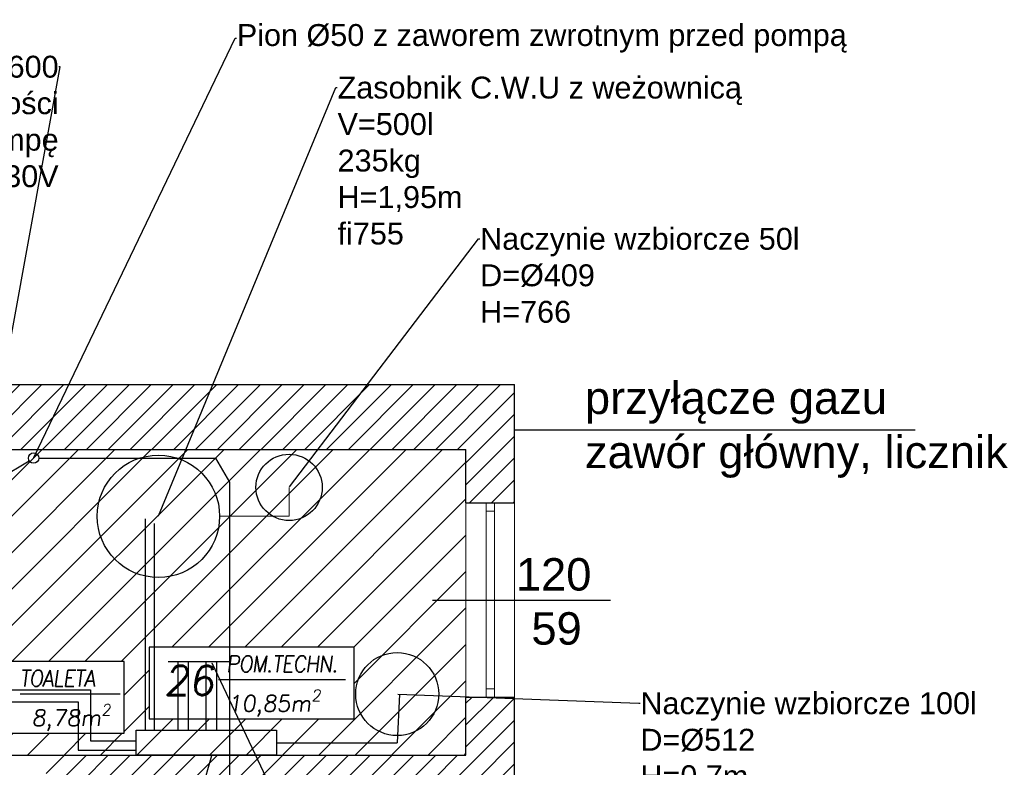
# Model space of a CAD drawing. Header units: millimetres. Extents: x -486876 to 553054, y -140324 to 834178.
# Tile 33 of 155: x -159832 to -153759, y 81585 to 86195. Entities that reach past the tile are written whole.
import ezdxf
from ezdxf import colors
from ezdxf.entities.mleader import LeaderData, LeaderLine
from ezdxf.enums import TextEntityAlignment as Align
from ezdxf.lldxf.tags import DXFTag
from ezdxf.math import Vec2, Vec3

# ---------------------------------------------------------------- set-up
doc = ezdxf.new("R2010")
doc.units = ezdxf.units.MM
doc.linetypes.add('DASH2', pattern=[0.75, 0.5, -0.25])
for name, color, linetype, lineweight in [('_XREF', 252, 'DASH2', 13), ('IS_OPIS', 7, 'Continuous', 25), ('IS_PLB_ZW', 5, 'Continuous', 20), ('XREF$0$okna', 8, 'Continuous', 20), ('XREF$0$ściana nośna', 8, 'Continuous', 30)]:
    doc.layers.add(name, color=color, linetype=linetype, lineweight=lineweight)
for name, color, linetype in [('IS_PLB_SKROPLINY', 32, 'SP_SKROP'), ('XREF$0$DRZWI', 8, 'Continuous'), ('XREF$0$OPIS', 8, 'Continuous'), ('XREF$0$WYMIARY', 9, 'Continuous'), ('XREF$0$WYPEŁNIENIA', 8, 'Continuous')]:
    doc.layers.add(name, color=color, linetype=linetype)
doc.layers.add('IS_Rozdzielacze_Powrót', color=5, linetype='DASH', true_color=0x0000ff)
doc.layers.add('IS_Rozdzielacze_Zasilanie', color=1, linetype='SOLID', true_color=0xff0000)
doc.styles.add('SANPROJEKT', font='arial.ttf', dxfattribs={"height": 200})
doc.styles.add('XREF$0$APLUS', font='arial.ttf', dxfattribs={"width": 0.6})
doc.styles.add('XREF$0$Standard', font='arial.ttf')
tags = doc.linetypes.add('DASH', pattern=[15, 10, -5]).pattern_tags.tags
tags[6:7] = [DXFTag(74, 4), DXFTag(75, 0), DXFTag(340, '0'), DXFTag(46, 0.0), DXFTag(50, 0.0), DXFTag(44, 0.0), DXFTag(45, 0.0)]
tags[4:5] = [DXFTag(74, 4), DXFTag(75, 0), DXFTag(340, '0'), DXFTag(46, 0.0), DXFTag(50, 0.0), DXFTag(44, 0.0), DXFTag(45, 0.0)]
tags = doc.linetypes.add('SOLID', pattern=[10, 10, 0]).pattern_tags.tags
tags[6:7] = [DXFTag(74, 4), DXFTag(75, 0), DXFTag(340, '0'), DXFTag(46, 0.0), DXFTag(50, 0.0), DXFTag(44, 0.0), DXFTag(45, 0.0)]
tags[4:5] = [DXFTag(74, 4), DXFTag(75, 0), DXFTag(340, '0'), DXFTag(46, 0.0), DXFTag(50, 0.0), DXFTag(44, 0.0), DXFTag(45, 0.0)]
doc.linetypes.add('SP_SKROP', pattern='A,100,-30,[133,ltypeshp.shx,S=30,R=0,X=-30,Y=0],-30,30', length=190)
pattern_1 = [(45, (-52999.899, 13162.694), (-6.7351921, 6.7351921), [])]

# ---------------------------------------------------------------- blocks, each defined once
blk = doc.blocks.new('XREF')
at = {"layer": 'XREF$0$WYPEŁNIENIA'}
h = blk.add_hatch(dxfattribs=at)
h.set_pattern_fill('ANSI31', color=256, scale=3)
h.set_pattern_definition(pattern_1)
h.paths.add_polyline_path([(3567.22, 11289.37), (3507.62, 11289.37), (3507.62, 11249.37), (3567.22, 11249.37)])
h.paths.add_polyline_path([(3507.62, 11289.37), (3302.26, 11289.37), (3302.26, 11249.37), (3507.62, 11249.37)])
h.paths.add_polyline_path([(3796.56, 11289.37), (3567.22, 11289.37), (3567.22, 11249.37), (3766.56, 11249.37), (3766.56, 11216.34), (3796.56, 11216.34)])
h = blk.add_hatch(dxfattribs=at)
h.set_pattern_fill('ANSI31', color=256, scale=5)
h.set_pattern_definition([(45, (-28088.064, -1137.435), (-11.22532, 11.22532), [])])
h.paths.add_polyline_path([(3507.62, 11249.37), (3302.26, 11249.37), (3291.28, 11249.37, -0.340372), (3215.64, 11191.14), (3215.64, 11185.59), (3212.85, 11185.59), (3212.85, 11249.37), (3207.26, 11249.37), (3201.56, 11249.37), (3201.56, 11060.83), (3456.22, 11060.83), (3456.22, 11074.33), (3456.22, 11118.49), (3507.62, 11118.49)])
h.paths.add_polyline_path([(3766.56, 11249.37), (3507.62, 11249.37), (3507.62, 11118.49), (3555.71, 11118.49), (3555.71, 11074.33), (3507.62, 11074.33), (3507.62, 11060.83), (3766.56, 11060.83), (3766.56, 11096.65), (3766.56, 11216.34)])
h.paths.add_polyline_path([(3571.08, 11127.38), (3697.5, 11127.38), (3697.5, 11083.21), (3571.08, 11083.21)], flags=16)
h.paths.add_polyline_path([(3507.62, 11074.33), (3456.22, 11074.33), (3456.22, 11060.83), (3507.62, 11060.83)], flags=17)
h.paths.add_polyline_path([(3575.22, 11093.38), (3613.36, 11093.38), (3617.14, 11120.3), (3579, 11120.3)], flags=8)
h.paths.add_polyline_path([(3615.95, 11109.61), (3693.87, 11109.61), (3695.97, 11124.56), (3618.05, 11124.56)], flags=8)
h.paths.add_polyline_path([(3615.46, 11086.76), (3678.55, 11086.76), (3681.36, 11106.78), (3618.27, 11106.78)], flags=8)
h = blk.add_hatch(dxfattribs=at)
h.set_pattern_fill('ANSI31', color=256, scale=3)
h.set_pattern_definition(pattern_1)
h.paths.add_polyline_path([(3536.35, 10935.51), (3530.35, 10935.51), (3530.35, 10801.78), (3536.35, 10801.78)])
h.paths.add_polyline_path([(3536.35, 11045.83), (3530.35, 11045.83), (3530.35, 10945.96), (3533.62, 10945.96), (3536.35, 10945.96)], flags=17)
h.paths.add_polyline_path([(3796.56, 11096.65), (3766.56, 11096.65), (3766.56, 11060.83), (3507.62, 11060.83), (3507.62, 11045.83), (3526.56, 11045.83), (3626.56, 11045.83), (3626.56, 10935.51), (3636.56, 10935.51), (3636.56, 11045.83), (3766.56, 11045.83), (3796.56, 11045.83)])
edge = h.paths.add_edge_path()
edge.add_arc((3779.04, 10935.86), 93.67, 192.13432, 192.88878, ccw=False)
edge.add_line((3687.46, 10916.17), (3684.53, 10916.17))
edge.add_line((3684.53, 10916.17), (3684.53, 10926.14))
edge.add_line((3684.53, 10926.14), (3636.56, 10926.14))
edge.add_line((3636.56, 10926.14), (3636.56, 10935.51))
edge.add_line((3636.56, 10935.51), (3626.56, 10935.51))
edge.add_line((3626.56, 10935.51), (3626.56, 10926.14))
edge.add_line((3626.56, 10926.14), (3626.56, 10916.14))
edge.add_line((3626.56, 10916.14), (3626.56, 10891.78))
edge.add_line((3626.56, 10891.78), (3687.73, 10891.78))
edge.add_line((3687.73, 10891.78), (3687.73, 10914.97))
h.paths.add_polyline_path([(3647.75, 10901.56), (3633.75, 10901.56), (3633.75, 10915.56), (3647.75, 10915.56)], flags=16)
h.paths.add_polyline_path([(3796.56, 10926.14), (3766.56, 10926.14), (3766.56, 10872.13), (3796.56, 10872.13)])
h.paths.add_polyline_path([(3796.56, 10818.23), (3766.56, 10818.23), (3766.56, 10801.78), (3747.83, 10801.78), (3747.83, 10786.78), (3766.56, 10786.78), (3766.56, 10776.78), (3796.56, 10776.78)])
h.paths.add_polyline_path([(3747.83, 10801.78), (3680.36, 10801.78), (3680.36, 10786.78), (3747.83, 10786.78)])
h.paths.add_polyline_path([(3406.41, 10801.78), (3376.56, 10801.78), (3376.56, 10889.68), (3446.15, 10889.68), (3446.56, 10916.14), (3446.56, 10926.14), (3446.56, 10935.51), (3441.16, 10935.51), (3441.16, 10923.53), (3427.16, 10923.53), (3427.16, 10935.51), (3409.73, 10935.51), (3409.73, 10923.53), (3395.73, 10923.53), (3395.73, 10935.51), (3378.3, 10935.51), (3378.3, 10923.53), (3364.3, 10923.53), (3364.3, 10935.51), (3337.08, 10935.51), (3337.08, 10926.14), (3301.56, 10926.14), (3301.56, 10920.14), (3301.56, 10916.14), (3337.08, 10916.14), (3337.08, 10889.68), (3361.56, 10889.68), (3361.56, 10801.78), (3189.06, 10801.78), (3176.56, 10801.78), (3176.56, 10766.78), (3201.56, 10766.78), (3201.56, 10786.78), (3406.41, 10786.78)])
h.paths.add_polyline_path([(3214.49, 10923.14), (3214.49, 10926.14), (3201.56, 10926.14), (3201.56, 10935.51), (3176.56, 10935.51), (3176.56, 10901.78), (3201.56, 10901.78), (3201.56, 10916.14), (3214.49, 10916.14)], flags=17)
h.paths.add_polyline_path([(3176.56, 10801.78), (3006.73, 10801.78), (3006.73, 10789.78), (3176.56, 10789.78)])
h.paths.add_polyline_path([(2906.73, 10801.78), (2815.34, 10801.78), (2815.34, 10789.78), (2894.64, 10789.78), (2904.95, 10789.78)])
h.paths.add_polyline_path([(2896.56, 10935.51), (2871.56, 10935.51), (2871.56, 10801.78), (2896.56, 10801.78)])
h.paths.add_polyline_path([(2892.75, 10828.64), (2910.53, 10828.64), (2910.53, 10842.14), (2892.75, 10842.14)])
at = {"layer": 'XREF$0$okna'}
for p, q in [((3766.56, 11096.65), (3766.56, 11216.34)), ((3796.56, 11096.65), (3796.56, 11216.34)), ((3779.06, 11101.65), (3779.06, 11211.34)), ((3784.06, 11101.65), (3784.06, 11211.34))]:
    blk.add_line(p, q, dxfattribs=at)
for points in [[(3784.06, 11211.34), (3779.06, 11211.34), (3779.06, 11216.34), (3784.06, 11216.34)], [(3784.06, 11096.65), (3779.06, 11096.65), (3779.06, 11101.65), (3784.06, 11101.65)]]:
    blk.add_lwpolyline(points, close=True, dxfattribs=at)
at = {"layer": 'XREF$0$OPIS'}
for p, q in [((3745.84, 11156.49), (3855.73, 11156.49)), ((3613.93, 11107.46), (3692.31, 11107.46)), ((3491.61, 11098.58), (3553.23, 11098.58))]:
    blk.add_line(p, q, dxfattribs=at)
for points in [[(3697.5, 11127.38), (3571.08, 11127.38), (3571.08, 11083.21), (3697.5, 11083.21)], [(3555.71, 11118.49), (3456.22, 11118.49), (3456.22, 11074.33), (3555.71, 11074.33)]]:
    blk.add_lwpolyline(points, close=True, dxfattribs=at)
at = {"layer": 'XREF$0$WYMIARY'}
blk.add_line((4043.59, 11261.16), (3796.56, 11261.16), dxfattribs=at)
at = {"layer": 'XREF$0$ściana nośna'}
for p, q in [((3302.26, 11289.37), (3796.56, 11289.37)), ((3796.56, 11216.34), (3796.56, 11289.37)), ((3302.26, 11249.37), (3766.56, 11249.37)), ((3766.56, 11216.34), (3766.56, 11249.37)), ((3766.56, 11216.34), (3796.56, 11216.34)), ((3766.56, 11060.83), (3766.56, 11096.65)), ((3766.56, 11096.65), (3796.56, 11096.65)), ((3796.56, 11045.83), (3796.56, 11096.65)), ((3201.56, 11060.83), (3766.56, 11060.83))]:
    blk.add_line(p, q, dxfattribs=at)
at = {"style": 'XREF$0$APLUS'}
blk.add_attdef('165', text='', height=12.94, rotation=90, dxfattribs=at).set_placement((5850.28, 4086.91), align=Align.TOP_CENTER)
blk.add_attdef('70', text='', height=12.94, rotation=90, dxfattribs=at).set_placement((5846.74, 4087.03), align=Align.BOTTOM_CENTER)
at = {"layer": 'XREF$0$DRZWI', "style": 'XREF$0$APLUS'}
for tag, height, p in [('90', 10.59, (3968.05, 17970.78)), ('90', 10.59, (4273.69, 17907.63)), ('90', 10.59, (4647.11, 17907.63)), ('90', 10.59, (4995.74, 17907.63)), ('90', 10.59, (5345.01, 17907.63)), ('90', 8.24, (3625.86, 17450.53)), ('90', 8.24, (4282.58, 17436.64)), ('90', 8.24, (4577.82, 17436.64)), ('90', 8.24, (5003.12, 17436.64)), ('90', 8.24, (5300.95, 17436.64)), ('90', 8.24, (5625.63, 17350.96)), ('110', 12.94, (3772.73, 10725.01)), ('100', 12.94, (3763.85, 10003.38)), ('90', 10.59, (3383.41, 9921.97)), ('83', 10.59, (4118.73, 4184.03))]:
    blk.add_attdef(tag, text='', height=height, dxfattribs=at).set_placement(p, align=Align.BOTTOM_CENTER)
for tag, height, p in [('200', 10.59, (3967.95, 17967.89)), ('200', 10.59, (4273.59, 17904.74)), ('200', 10.59, (4647.01, 17904.74)), ('200', 10.59, (4995.64, 17904.74)), ('200', 10.59, (5344.91, 17904.74)), ('200', 8.24, (3625.86, 17448.28)), ('200', 8.24, (4282.58, 17434.39)), ('200', 8.24, (4577.82, 17434.39)), ('200', 8.24, (5003.12, 17434.39)), ('200', 8.24, (5300.95, 17434.39)), ('200', 8.24, (5625.63, 17348.71)), ('210', 12.94, (3772.6, 10721.48)), ('200', 12.94, (3763.85, 9999.84)), ('200', 10.59, (3383.31, 9919.08)), ('178', 10.59, (4118.62, 4181.14))]:
    blk.add_attdef(tag, text='', height=height, dxfattribs=at).set_placement(p, align=Align.TOP_CENTER)
for tag, height, p in [('205', 10.59, (4204.92, 17787.31)), ('210', 10.59, (5722.65, 17787.31)), ('210', 12.94, (4044.07, 17776.19)), ('210', 12.94, (4602.86, 17776.83)), ('210', 12.94, (4951.5, 17776.83)), ('210', 12.94, (5300.98, 17776.83)), ('210', 12.94, (3579.16, 17557.04)), ('210', 12.94, (3935.88, 17557.04)), ('210', 12.94, (4219.13, 17557.04)), ('210', 12.94, (4633.7, 17557.04)), ('210', 12.94, (4958.43, 17557.04)), ('210', 12.94, (5356.84, 17557.04)), ('210', 12.94, (5615.9, 17557.04)), ('200', 11.76, (4716.1, 10187.15)), ('200', 11.76, (4936.97, 10128.95)), ('200', 11.76, (5363.02, 10117.1)), ('210', 13.53, (3475.75, 9987.9)), ('170', 11.76, (4209.38, 4035.73))]:
    blk.add_attdef(tag, text='', height=height, rotation=90, dxfattribs=at).set_placement(p, align=Align.TOP_CENTER)
for tag, height, p in [('100', 10.59, (5719.75, 17787.41)), ('100', 12.94, (4040.53, 17776.32)), ('96', 10.59, (4202.03, 17787.41)), ('100', 12.94, (4599.33, 17776.96)), ('100', 12.94, (4947.96, 17776.96)), ('100', 12.94, (5297.45, 17776.96)), ('100', 12.94, (3575.63, 17557.16)), ('100', 12.94, (3932.34, 17557.16)), ('100', 12.94, (4215.59, 17557.16)), ('100', 12.94, (4630.17, 17557.16)), ('100', 12.94, (4954.89, 17557.16)), ('100', 12.94, (5353.3, 17557.16)), ('100', 12.94, (5612.36, 17557.16)), ('90', 11.76, (4712.89, 10187.26)), ('90', 11.76, (4933.75, 10129.07)), ('90', 11.76, (5359.81, 10117.21)), ('120', 13.53, (3472.06, 9987.9)), ('90', 11.76, (4206.17, 4035.84))]:
    blk.add_attdef(tag, text='', height=height, rotation=90, dxfattribs=at).set_placement(p, align=Align.BOTTOM_CENTER)
at = {"layer": 'XREF$0$OPIS', "attachment_point": 1, "style": 'XREF$0$Standard'}
for s, width, gutter_width, insert, char_height in [('przyłącze gazu\\Pzawór główny, licznik gazu', 442.9285, 12.5, (3839.93, 11291.18), 20), ('\\pxqc;120\\P\\pqr;59', 34.6776, 12.5, (3803.3, 11182.31), 20), ('\\A1;{\\Fromans|c238;\\Q8;\\W0.9;\\T0.95;POM.TECHN.}', 99.6382, 1, (3618.8, 11122.09), 10), ('\\A1;{\\Fromans|c238;\\Q8;26}', 79.0239, 1, (3580.34, 11115.84), 18), ('\\A1;{\\Fromans|c238;\\Q8;\\W0.9;\\T0.95;TOALETA}', 79.0239, 1, (3491.28, 11113.2), 10), ('\\A1;{\\Fromans|c238;\\Q8;10,85m\\H0.7x;\\S2^ ;}', 79.0239, 1, (3619.71, 11101.14), 10), ('\\A1;{\\Fromans|c238;\\Q8;8,78m\\H0.7x;\\S2^ ;}', 79.0239, 1, (3498.71, 11092.26), 10)]:
    blk.add_mtext_dynamic_manual_height_columns(s, width=width, gutter_width=gutter_width, heights=[0], dxfattribs=dict(at, insert=insert, char_height=char_height))

msp = doc.modelspace()

# ---------------------------------------------------------------- linework, layer by layer
msp.add_line((-158916.95074, 82236.74393), (-158536.28084, 82236.74393))
msp.add_lwpolyline([(-159114.108, 81660.14122), (-159114.108, 81813.34848), (-158248.02554, 81813.34848), (-158248.02554, 81660.14122)], close=True)
for centre, radius in [((-158976.29159, 83132.75508), 377.5), ((-158170.08533, 83311.46097), 204.5), ((-157503.40925, 82036.74485), 256)]:
    msp.add_circle(centre, radius)
at = {"layer": 'IS_OPIS'}
msp.add_circle((-159746.13262, 83492.15261), 32, dxfattribs=at)
at = {"layer": 'IS_PLB_SKROPLINY'}
for p, q in [((-159955.49355, 83368.62685), (-159772.62602, 83474.20546)), ((-159714.13262, 83492.15261), (-158622.77378, 83492.15261)), ((-158536.28084, 83342.34243), (-158622.77378, 83492.15261)), ((-158536.28084, 81503.22853), (-158536.28084, 83342.34243))]:
    msp.add_line(p, q, dxfattribs=at)
at = {"layer": 'IS_PLB_ZW'}
for p, q in [((-158168.86039, 83132.75508), (-158170.08533, 83311.46097)), ((-158598.79159, 83132.75508), (-158168.86039, 83132.75508))]:
    msp.add_line(p, q, dxfattribs=at)
at = {"layer": 'IS_Rozdzielacze_Powrót'}
msp.add_line((-158999.58177, 81813.34848), (-158999.58177, 83088.12877), dxfattribs=at)
at = {"layer": 'IS_Rozdzielacze_Powrót', "ltscale": 10}
for p, q in [((-158790.79892, 81813.34848), (-158790.79892, 82236.74393)), ((-158616.80639, 81813.34848), (-158616.80639, 82236.74393)), ((-157488.90162, 82036.04163), (-157503.40925, 81736.74485)), ((-161288.20967, 81988.55157), (-159470.59213, 81988.55157)), ((-159470.59213, 81988.55157), (-159470.59213, 81690.53904)), ((-159470.59213, 81690.53904), (-159114.108, 81690.53904)), ((-158248.02554, 81736.74485), (-157503.40925, 81736.74485))]:
    msp.add_line(p, q, dxfattribs=at)
at = {"layer": 'IS_Rozdzielacze_Zasilanie'}
for p, q in [((-159056.61766, 81813.34848), (-159056.61766, 83116.69078)), ((-158855.24948, 81813.34848), (-158855.24948, 82236.74393)), ((-158681.25695, 81813.34848), (-158681.25695, 82236.74393)), ((-161288.20967, 82062.91924), (-159394.38237, 82062.91924)), ((-159394.38237, 82062.91924), (-159394.38237, 81748.53741)), ((-159394.38237, 81748.53741), (-159114.108, 81748.53741))]:
    msp.add_line(p, q, dxfattribs=at)
msp.add_circle((-158401.8293, 81883.93327), 0, dxfattribs=at)
msp.add_circle((-158401.8293, 81883.93327), 0, dxfattribs=at)

# ---------------------------------------------------------------- block references
at = {"layer": '_XREF', "xscale": 10, "yscale": 10, "zscale": 10}
msp.add_blockref('XREF', (-194744.7507, -28948.20066), dxfattribs=at)

# ---------------------------------------------------------------- leaders
ml = msp.add_multileader_mtext('Standard')
ml.set_content('Pion Ø50 z zaworem zwrotnym przed pompą', style='SANPROJEKT')
ml.set_leader_properties()
ml.build(insert=Vec2(0, 0))
ctx = ml.context
ctx.base_point, ctx.char_height, ctx.plane_origin = Vec3(-158494.61467, 86080.72921), 135, Vec3(-710.30524, 303.14774)
notes = []
notes.append((ctx, [(0, (1, 1, 0), (-158502.61467, 86080.72921), (1, 0), 8, [(0, [(-159746.13262, 83492.15261)], 0, [])])]))
ctx.mtext.insert, ctx.mtext.defined_height = Vec3(-158492.61467, 86168.00671), 135
ml = msp.add_multileader_mtext('Standard')
ml.set_content('Studnia schładzająca Ø600\\Pz tworzywa sztucznego o głębokości\\P0,5m wyposażona w pompę\\PUNILIFT KP150 A1 1x230V ', style='SANPROJEKT')
ml.set_leader_properties()
ml.build(insert=Vec2(0, 0))
ctx = ml.context
ctx.base_point, ctx.char_height, ctx.plane_origin = Vec3(-162614.5824, 85905.23307), 135, Vec3(-1740.39355, 256.49188)
ctx.text_align_type = 2
notes.append((ctx, [(0, (1, 1, 0), (-159581.8224, 85905.23307), (-1, 0), 8, [(0, [(-160031.9199, 83434.79872)], 0, [])])]))
ctx.mtext.insert, ctx.mtext.defined_height, ctx.mtext.alignment = Vec3(-159591.8224, 85972.73307), 820.125, 3
ml = msp.add_multileader_mtext('Standard')
ml.set_content('Zasobnik C.W.U z weżownicą\\PV=500l\\P235kg\\PH=1,95m\\Pfi755', style='SANPROJEKT')
ml.set_leader_properties()
ml.build(insert=Vec2(0, 0))
ctx = ml.context
ctx.base_point, ctx.char_height, ctx.plane_origin = Vec3(-157873.17295, 85776.47599), 135, Vec3(-547.23371, 2173.144)
notes.append((ctx, [(0, (1, 1, 0), (-157881.17295, 85776.47599), (1, 0), 8, [(0, [(-158976.29159, 83132.75508)], 0, [])])]))
ctx.mtext.insert, ctx.mtext.defined_height = Vec3(-157871.17295, 85843.97599), 1041.525
ml = msp.add_multileader_mtext('Standard')
ml.set_content('Naczynie wzbiorcze 50l\\PD=Ø409\\PH=766', style='SANPROJEKT')
ml.set_leader_properties()
ml.build(insert=Vec2(0, 0))
ctx = ml.context
ctx.base_point, ctx.char_height, ctx.plane_origin = Vec3(-156993.82876, 84844.08332), 135, Vec3(887.24009, 170.90817)
notes.append((ctx, [(0, (1, 1, 0), (-157001.82876, 84844.08332), (1, 0), 8, [(0, [(-158170.08533, 83311.46097)], 0, [])])]))
ctx.mtext.insert = Vec3(-156991.82876, 84911.58332)
ml = msp.add_multileader_mtext('Standard')
ml.set_content('{Podłączenie do instalacji \\Pzgodnie ze schematem\\Pkotłowni}', style='SANPROJEKT')
ml.set_leader_properties()
ml.build(insert=Vec2(0, 0))
ctx = ml.context
ctx.base_point, ctx.char_height, ctx.plane_origin = Vec3(-157405.56759, 79624.03874), 135, Vec3(-196.80662, -987.97722)
notes.append((ctx, [(0, (1, 1, 0), (-157413.56759, 79624.03874), (1, 0), 8, [(0, [(-158647.68416, 82233.02765)], 0, [])])]))
ctx.mtext.insert = Vec3(-157403.56759, 79691.53874)
ml = msp.add_multileader_mtext('Standard')
ml.set_content('Naczynie wzbiorcze 100l\\PD=Ø512\\PH=0,7m', style='SANPROJEKT')
ml.set_leader_properties()
ml.build(insert=Vec2(0, 0))
ctx = ml.context
ctx.base_point, ctx.char_height, ctx.plane_origin = Vec3(-156005.21525, 81980.10411), 135, Vec3(0, -1184.26001)
notes.append((ctx, [(0, (1, 1, 0), (-156013.21525, 81980.10411), (1, 0), 8, [(0, [(-157503.40925, 82036.74485)], 0, [])])]))
ctx.mtext.insert = Vec3(-156003.21525, 82047.60411)
ml = msp.add_multileader_mtext('Standard')
ml.set_content('Rozdzielacz stalowy\\Pdla 3 obiegów Średnica\\PDN65 wyjścia zgodnie ze schematem\\Pkotłowni', style='SANPROJEKT')
ml.set_leader_properties()
ml.build(insert=Vec2(0, 0))
ctx = ml.context
ctx.base_point, ctx.char_height, ctx.plane_origin = Vec3(-162616.09912, 78697.51973), 135, Vec3(-196.80662, -1560.86364)
ctx.text_align_type = 2
notes.append((ctx, [(0, (1, 1, 0), (-159499.50412, 78697.51973), (-1, 0), 8, [(0, [(-158647.68416, 81660.14122)], 0, [])])]))
ctx.mtext.insert, ctx.mtext.alignment = Vec3(-159509.50412, 78765.01973), 3
for ctx, leaders in notes:
    for number, flags, end, landing, length, lines in leaders:
        leader = LeaderData()
        leader.index, (leader.has_last_leader_line, leader.has_dogleg_vector, leader.attachment_direction) = number, flags
        leader.last_leader_point, leader.dogleg_vector, leader.dogleg_length = Vec3(end), Vec3(landing), length
        for number, points, colour, breaks in lines:
            line = LeaderLine()
            line.index, line.vertices, line.color, line.breaks = number, Vec3.list(points), colors.encode_raw_color(colour), breaks
            leader.lines.append(line)
        ctx.leaders.append(leader)

doc.saveas('drawing.dxf')
